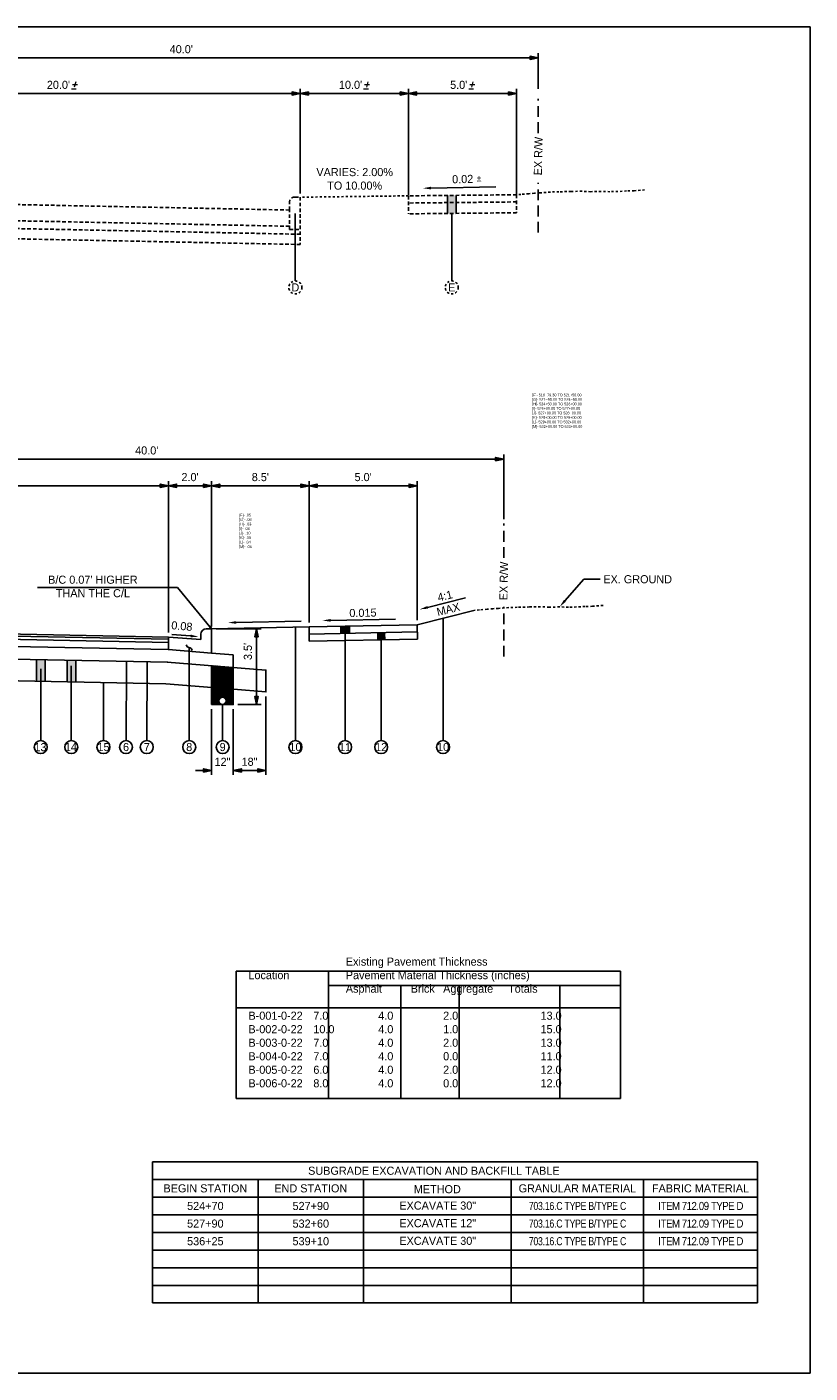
# Model space of a CAD drawing. Header units: feet. Extents: x 19045 to 19136, y 13883 to 14018.
# Tile 4 of 7: x 19100 to 19136, y 13883 to 13945. Entities that reach past the tile are written whole.
import ezdxf
from ezdxf import colors
from ezdxf.entities.mleader import LeaderData, LeaderLine
from ezdxf.math import Vec2, Vec3

# ---------------------------------------------------------------- set-up
doc = ezdxf.new("R2010")
doc.units = ezdxf.units.FT
doc.header["$MEASUREMENT"] = 0
for name, pattern in [('cl5', [25, 1.25, -1.25, 20, -1.25, 1.25]), ('DASHED', [0.75, 0.5, -0.25]), ('DASHED2', [0.375, 0.25, -0.125]), ('OhDOT_USTN2', [0.11, 0.069, -0.041]), ('OhDOT_USTN3', [0.22, 0.165, -0.055])]:
    doc.linetypes.add(name, pattern=pattern)
for name, color, linetype in [('PF_X_Ground_Line', 3, 'OhDOT_USTN2'), ('PV_P_EOP', 7, 'Continuous'), ('PV_P_Text', 10, 'Continuous'), ('PV_X_EOP', 7, 'OhDOT_USTN3'), ('RW_X_CL_5', 6, 'cl5'), ('RW_X_Right_of_Way', 7, 'ROWEX-COEC')]:
    doc.layers.add(name, color=color, linetype=linetype)
doc.styles.add('Slanted-Normal', font='font31.shx', dxfattribs={"height": 0.125})
doc.styles.get("Standard").update_dxf_attribs({"font": 'font31.shx'})
doc.styles.add('Straight-Normal', font='font30.shx', dxfattribs={"height": 0.14})
doc.linetypes.add('ROWEX-COEC', pattern='A,0.75,-0.05,["Ex R/W",Straight-Normal,S=1,R=0,X=0,Y=-0.06],-0.7,0.75,-0.3,0.75,-0.3,0.75,-0.3,0.75,-0.3', length=5.7)
doc.dimstyles.new('Dec-1  Slanted', dxfattribs={"dimtxt": 0.125, "dimasz": 0.125, "dimexe": 0.07, "dimexo": 0.07, "dimgap": 0.07, "dimtad": 1, "dimdec": 1, "dimzin": 3, "dimdsep": 46, "dimtxsty": 'Slanted-Normal', "dimblk": 'Dim1', "dimcen": 0, "dimclrd": 95, "dimclre": 95, "dimclrt": 7, "dimadec": 1, "dimazin": 3, "dimtfac": 1, "dimtdec": 1, "dimtix": 1, "dimtofl": 0, "dimtmove": 1, "dimatfit": 3, "dimldrblk": 'Dim1', "dimfxl": 1, "dimtolj": 1, "dimtzin": 0, "dimlwd": -1, "dimlwe": -1, "dimarcsym": 0})

# ---------------------------------------------------------------- blocks, each defined once
blk = doc.blocks.new('Dim1')
h = blk.add_hatch(color=4)
h.dxf.hatch_style = 1
h.paths.add_polyline_path([(0, 0), (-1, -0.2), (-1, 0.2)])
at = {"color": 4}
blk.add_lwpolyline([(0, 0), (-1, -0.2), (-1, 0.2), (0, 0)], dxfattribs=at)
blk = doc.blocks.new('*D883')
at = {"layer": 'Defpoints', "color": 0, "transparency": 16777216}
for p in [(19090.692, 13942.083), (19112.692, 13942.083), (19112.692, 13937.295)]:
    blk.add_point(p, dxfattribs=at)
at = {"layer": 'PV_P_Text', "color": 95, "linetype": 'Continuous', "transparency": 16777216}
for p, q in [((19112.692, 13937.505), (19112.692, 13942.293)), ((19091.067, 13942.083), (19112.317, 13942.083))]:
    blk.add_line(p, q, dxfattribs=at)
at = {"layer": 'PV_P_Text', "color": 95, "transparency": 16777216, "xscale": 0.375, "yscale": 0.375, "zscale": 0.375, "rotation": 180}
blk.add_blockref('Dim1', (19090.692, 13942.083), dxfattribs=at)
at = {"layer": 'PV_P_Text', "color": 95, "transparency": 16777216, "xscale": 0.375, "yscale": 0.375, "zscale": 0.375}
blk.add_blockref('Dim1', (19112.692, 13942.083), dxfattribs=at)
at = {"layer": 'PV_P_Text', "color": 7, "transparency": 16777216, "insert": (19101.692, 13942.48), "char_height": 0.375, "attachment_point": 5, "style": 'Slanted-Normal'}
blk.add_mtext("\\A1;20.0'{\\Fitalic|c0;%%P}", dxfattribs=at)
blk = doc.blocks.new('*D884')
at = {"layer": 'Defpoints', "color": 0, "transparency": 16777216}
for p in [(19123.692, 13943.73), (19090.692, 13942.083), (19123.692, 13942.083)]:
    blk.add_point(p, dxfattribs=at)
at = {"layer": 'PV_P_Text', "color": 95, "linetype": 'Continuous', "transparency": 16777216}
for p, q in [((19090.692, 13942.293), (19090.692, 13943.94)), ((19091.067, 13943.73), (19123.317, 13943.73)), ((19123.692, 13942.293), (19123.692, 13943.94))]:
    blk.add_line(p, q, dxfattribs=at)
at = {"layer": 'PV_P_Text', "color": 95, "transparency": 16777216, "xscale": 0.375, "yscale": 0.375, "zscale": 0.375, "rotation": 180}
blk.add_blockref('Dim1', (19090.692, 13943.73), dxfattribs=at)
at = {"layer": 'PV_P_Text', "color": 95, "transparency": 16777216, "xscale": 0.375, "yscale": 0.375, "zscale": 0.375}
blk.add_blockref('Dim1', (19123.692, 13943.73), dxfattribs=at)
at = {"layer": 'PV_P_Text', "color": 7, "transparency": 16777216, "insert": (19107.192, 13944.128), "char_height": 0.375, "attachment_point": 5, "style": 'Slanted-Normal'}
blk.add_mtext("\\A1;40.0'", dxfattribs=at)
blk = doc.blocks.new('*D890')
at = {"layer": 'Defpoints', "color": 0, "transparency": 16777216}
for p in [(19117.692, 13942.083), (19117.692, 13937.245), (19122.692, 13937.189)]:
    blk.add_point(p, dxfattribs=at)
at = {"layer": 'PV_P_Text', "color": 95, "linetype": 'Continuous', "transparency": 16777216}
for p, q in [((19117.692, 13937.455), (19117.692, 13942.293)), ((19122.692, 13937.399), (19122.692, 13942.293)), ((19122.317, 13942.083), (19118.067, 13942.083))]:
    blk.add_line(p, q, dxfattribs=at)
at = {"layer": 'PV_P_Text', "color": 95, "transparency": 16777216, "xscale": 0.375, "yscale": 0.375, "zscale": 0.375, "rotation": 180}
blk.add_blockref('Dim1', (19117.692, 13942.083), dxfattribs=at)
at = {"layer": 'PV_P_Text', "color": 95, "transparency": 16777216, "xscale": 0.375, "yscale": 0.375, "zscale": 0.375}
blk.add_blockref('Dim1', (19122.692, 13942.083), dxfattribs=at)
at = {"layer": 'PV_P_Text', "color": 7, "transparency": 16777216, "insert": (19120.192, 13942.48), "char_height": 0.375, "width": 1.47619, "attachment_point": 5, "style": 'Slanted-Normal'}
blk.add_mtext("\\A1;5.0'{\\Fitalic|c0;%%P}", dxfattribs=at)
blk = doc.blocks.new('*D891')
at = {"layer": 'Defpoints', "color": 0, "transparency": 16777216}
for p in [(19112.692, 13942.083), (19112.692, 13937.245), (19117.692, 13937.189)]:
    blk.add_point(p, dxfattribs=at)
at = {"layer": 'PV_P_Text', "color": 95, "linetype": 'Continuous', "transparency": 16777216}
for p, q in [((19112.692, 13937.455), (19112.692, 13942.293)), ((19117.692, 13937.399), (19117.692, 13942.293)), ((19117.317, 13942.083), (19113.067, 13942.083))]:
    blk.add_line(p, q, dxfattribs=at)
at = {"layer": 'PV_P_Text', "color": 95, "transparency": 16777216, "xscale": 0.375, "yscale": 0.375, "zscale": 0.375, "rotation": 180}
blk.add_blockref('Dim1', (19112.692, 13942.083), dxfattribs=at)
at = {"layer": 'PV_P_Text', "color": 95, "transparency": 16777216, "xscale": 0.375, "yscale": 0.375, "zscale": 0.375}
blk.add_blockref('Dim1', (19117.692, 13942.083), dxfattribs=at)
at = {"layer": 'PV_P_Text', "color": 7, "transparency": 16777216, "insert": (19115.192, 13942.48), "char_height": 0.375, "width": 1.47619, "attachment_point": 5, "style": 'Slanted-Normal'}
blk.add_mtext("\\A1;10.0'{\\Fitalic|c0;%%P}", dxfattribs=at)
blk = doc.blocks.new('*D893')
at = {"layer": 'Defpoints', "color": 0, "transparency": 16777216}
for p in [(19106.597, 13923.944), (19089.097, 13922.296), (19106.597, 13916.946)]:
    blk.add_point(p, dxfattribs=at)
at = {"layer": 'PV_P_Text', "color": 95, "linetype": 'Continuous', "transparency": 16777216}
for p, q in [((19089.097, 13922.506), (19089.097, 13924.154)), ((19106.597, 13917.156), (19106.597, 13924.154)), ((19089.472, 13923.944), (19106.222, 13923.944))]:
    blk.add_line(p, q, dxfattribs=at)
at = {"layer": 'PV_P_Text', "color": 95, "transparency": 16777216, "xscale": 0.375, "yscale": 0.375, "zscale": 0.375, "rotation": 180}
blk.add_blockref('Dim1', (19089.097, 13923.944), dxfattribs=at)
at = {"layer": 'PV_P_Text', "color": 95, "transparency": 16777216, "xscale": 0.375, "yscale": 0.375, "zscale": 0.375}
blk.add_blockref('Dim1', (19106.597, 13923.944), dxfattribs=at)
at = {"layer": 'PV_P_Text', "color": 7, "transparency": 16777216, "insert": (19097.847, 13924.341), "char_height": 0.375, "attachment_point": 5, "style": 'Slanted-Normal'}
blk.add_mtext("\\A1;18.5'", dxfattribs=at)
blk = doc.blocks.new('*D894')
at = {"layer": 'Defpoints', "color": 0, "transparency": 16777216}
for p in [(19108.597, 13923.944), (19108.597, 13917.326), (19106.597, 13916.946)]:
    blk.add_point(p, dxfattribs=at)
at = {"layer": 'PV_P_Text', "color": 95, "linetype": 'Continuous', "transparency": 16777216}
for p, q in [((19106.597, 13917.156), (19106.597, 13924.154)), ((19108.597, 13917.536), (19108.597, 13924.154)), ((19106.972, 13923.944), (19108.222, 13923.944))]:
    blk.add_line(p, q, dxfattribs=at)
at = {"layer": 'PV_P_Text', "color": 95, "transparency": 16777216, "xscale": 0.375, "yscale": 0.375, "zscale": 0.375, "rotation": 180}
blk.add_blockref('Dim1', (19106.597, 13923.944), dxfattribs=at)
at = {"layer": 'PV_P_Text', "color": 95, "transparency": 16777216, "xscale": 0.375, "yscale": 0.375, "zscale": 0.375}
blk.add_blockref('Dim1', (19108.597, 13923.944), dxfattribs=at)
at = {"layer": 'PV_P_Text', "color": 7, "transparency": 16777216, "insert": (19107.597, 13924.341), "char_height": 0.375, "attachment_point": 5, "style": 'Slanted-Normal'}
blk.add_mtext("\\A1;2.0'", dxfattribs=at)
blk = doc.blocks.new('*D895')
at = {"layer": 'Defpoints', "color": 0, "transparency": 16777216}
for p in [(19113.097, 13923.944), (19113.097, 13917.416), (19108.597, 13917.224)]:
    blk.add_point(p, dxfattribs=at)
at = {"layer": 'PV_P_Text', "color": 95, "linetype": 'Continuous', "transparency": 16777216}
for p, q in [((19108.597, 13917.434), (19108.597, 13924.154)), ((19113.097, 13917.626), (19113.097, 13924.154)), ((19108.972, 13923.944), (19112.722, 13923.944))]:
    blk.add_line(p, q, dxfattribs=at)
at = {"layer": 'PV_P_Text', "color": 95, "transparency": 16777216, "xscale": 0.375, "yscale": 0.375, "zscale": 0.375, "rotation": 180}
blk.add_blockref('Dim1', (19108.597, 13923.944), dxfattribs=at)
at = {"layer": 'PV_P_Text', "color": 95, "transparency": 16777216, "xscale": 0.375, "yscale": 0.375, "zscale": 0.375}
blk.add_blockref('Dim1', (19113.097, 13923.944), dxfattribs=at)
at = {"layer": 'PV_P_Text', "color": 7, "transparency": 16777216, "insert": (19110.847, 13924.341), "char_height": 0.375, "attachment_point": 5, "style": 'Slanted-Normal'}
blk.add_mtext("\\A1;8.5'", dxfattribs=at)
blk = doc.blocks.new('*D896')
at = {"layer": 'Defpoints', "color": 0, "transparency": 16777216}
for p in [(19118.097, 13923.944), (19113.097, 13917.416), (19118.097, 13917.516)]:
    blk.add_point(p, dxfattribs=at)
at = {"layer": 'PV_P_Text', "color": 95, "linetype": 'Continuous', "transparency": 16777216}
for p, q in [((19113.097, 13917.626), (19113.097, 13924.154)), ((19118.097, 13917.726), (19118.097, 13924.154)), ((19113.472, 13923.944), (19117.722, 13923.944))]:
    blk.add_line(p, q, dxfattribs=at)
at = {"layer": 'PV_P_Text', "color": 95, "transparency": 16777216, "xscale": 0.375, "yscale": 0.375, "zscale": 0.375, "rotation": 180}
blk.add_blockref('Dim1', (19113.097, 13923.944), dxfattribs=at)
at = {"layer": 'PV_P_Text', "color": 95, "transparency": 16777216, "xscale": 0.375, "yscale": 0.375, "zscale": 0.375}
blk.add_blockref('Dim1', (19118.097, 13923.944), dxfattribs=at)
at = {"layer": 'PV_P_Text', "color": 7, "transparency": 16777216, "insert": (19115.597, 13924.341), "char_height": 0.375, "attachment_point": 5, "style": 'Slanted-Normal'}
blk.add_mtext("\\A1;5.0'", dxfattribs=at)
blk = doc.blocks.new('*D897')
at = {"layer": 'Defpoints', "color": 0, "transparency": 16777216}
for p in [(19122.097, 13925.176), (19089.097, 13922.194), (19122.097, 13922.194)]:
    blk.add_point(p, dxfattribs=at)
at = {"layer": 'PV_P_Text', "color": 95, "linetype": 'Continuous', "transparency": 16777216}
for p, q in [((19089.097, 13922.404), (19089.097, 13925.386)), ((19122.097, 13922.404), (19122.097, 13925.386)), ((19089.472, 13925.176), (19121.722, 13925.176))]:
    blk.add_line(p, q, dxfattribs=at)
at = {"layer": 'PV_P_Text', "color": 95, "transparency": 16777216, "xscale": 0.375, "yscale": 0.375, "zscale": 0.375, "rotation": 180}
blk.add_blockref('Dim1', (19089.097, 13925.176), dxfattribs=at)
at = {"layer": 'PV_P_Text', "color": 95, "transparency": 16777216, "xscale": 0.375, "yscale": 0.375, "zscale": 0.375}
blk.add_blockref('Dim1', (19122.097, 13925.176), dxfattribs=at)
at = {"layer": 'PV_P_Text', "color": 7, "transparency": 16777216, "insert": (19105.597, 13925.574), "char_height": 0.375, "attachment_point": 5, "style": 'Slanted-Normal'}
blk.add_mtext("\\A1;40.0'", dxfattribs=at)
blk = doc.blocks.new('_Integral')
at = {"color": 0, "linetype": 'ByBlock', "lineweight": -2}
for centre, start, end in [((0.44, -0.09), 102, 168), ((-0.44, 0.09), 282, 348)]:
    blk.add_arc(centre, 0.454, start, end, dxfattribs=at)
blk = doc.blocks.new('*D917')
at = {"layer": 'Defpoints', "color": 0, "transparency": 16777216}
for p in [(19111.107, 13914.412), (19109.597, 13913.826), (19109.597, 13910.779)]:
    blk.add_point(p, dxfattribs=at)
at = {"layer": 'PV_P_Text', "color": 95, "linetype": 'Continuous', "transparency": 16777216}
for p, q in [((19111.107, 13914.202), (19111.107, 13910.569)), ((19109.597, 13913.616), (19109.597, 13910.569)), ((19110.732, 13910.779), (19109.972, 13910.779))]:
    blk.add_line(p, q, dxfattribs=at)
at = {"layer": 'PV_P_Text', "color": 95, "transparency": 16777216, "xscale": 0.375, "yscale": 0.375, "zscale": 0.375, "rotation": 180}
blk.add_blockref('Dim1', (19109.597, 13910.779), dxfattribs=at)
at = {"layer": 'PV_P_Text', "color": 95, "transparency": 16777216, "xscale": 0.375, "yscale": 0.375, "zscale": 0.375}
blk.add_blockref('Dim1', (19111.107, 13910.779), dxfattribs=at)
at = {"layer": 'PV_P_Text', "color": 7, "transparency": 16777216, "insert": (19110.347, 13911.177), "char_height": 0.375, "attachment_point": 5, "style": 'Slanted-Normal'}
blk.add_mtext('\\A1;18"', dxfattribs=at)
blk = doc.blocks.new('*D918')
at = {"layer": 'Defpoints', "color": 0, "transparency": 16777216}
for p in [(19108.597, 13917.326), (19110.668, 13917.326), (19109.597, 13913.826)]:
    blk.add_point(p, dxfattribs=at)
at = {"layer": 'PV_P_Text', "color": 95, "linetype": 'Continuous', "transparency": 16777216}
for p, q in [((19108.807, 13917.326), (19110.878, 13917.326)), ((19110.668, 13914.201), (19110.668, 13916.951)), ((19109.807, 13913.826), (19110.878, 13913.826))]:
    blk.add_line(p, q, dxfattribs=at)
at = {"layer": 'PV_P_Text', "color": 95, "transparency": 16777216, "xscale": 0.375, "yscale": 0.375, "zscale": 0.375}
for p, rotation in [((19110.668, 13917.326), 90), ((19110.668, 13913.826), 270)]:
    blk.add_blockref('Dim1', p, dxfattribs=dict(at, rotation=rotation))
at = {"layer": 'PV_P_Text', "color": 7, "transparency": 16777216, "insert": (19110.271, 13916.279), "char_height": 0.375, "attachment_point": 5, "rotation": 90, "style": 'Slanted-Normal'}
blk.add_mtext("\\A1;3.5'", dxfattribs=at)
blk = doc.blocks.new('*D919')
at = {"layer": 'Defpoints', "color": 0, "transparency": 16777216}
for p in [(19108.597, 13913.826), (19109.597, 13913.826), (19109.597, 13910.779)]:
    blk.add_point(p, dxfattribs=at)
at = {"layer": 'PV_P_Text', "color": 95, "linetype": 'Continuous', "transparency": 16777216}
for p, q in [((19108.597, 13913.616), (19108.597, 13910.569)), ((19109.597, 13913.616), (19109.597, 13910.569)), ((19108.222, 13910.779), (19107.847, 13910.779)), ((19109.972, 13910.779), (19110.347, 13910.779))]:
    blk.add_line(p, q, dxfattribs=at)
at = {"layer": 'PV_P_Text', "color": 95, "transparency": 16777216, "xscale": 0.375, "yscale": 0.375, "zscale": 0.375}
blk.add_blockref('Dim1', (19108.597, 13910.779), dxfattribs=at)
at = {"layer": 'PV_P_Text', "color": 95, "transparency": 16777216, "xscale": 0.375, "yscale": 0.375, "zscale": 0.375, "rotation": 180}
blk.add_blockref('Dim1', (19109.597, 13910.779), dxfattribs=at)
at = {"layer": 'PV_P_Text', "color": 7, "transparency": 16777216, "insert": (19109.097, 13911.177), "char_height": 0.375, "attachment_point": 5, "style": 'Slanted-Normal'}
blk.add_mtext('\\A1;12"', dxfattribs=at)

msp = doc.modelspace()

# ---------------------------------------------------------------- hatches: boundary and pattern name
at = {"layer": 'PV_P_Text'}
h = msp.add_hatch(color=256, dxfattribs=at)
h.dxf.hatch_style = 1
h.paths.add_polyline_path([(19119.892, 13937.372), (19119.492, 13937.368), (19119.492, 13936.535), (19119.892, 13936.539)])
h = msp.add_hatch(color=256, dxfattribs=at)
h.dxf.hatch_style = 1
h.paths.add_polyline_path([(19114.564, 13917.446), (19114.964, 13917.454), (19114.964, 13917.121), (19114.564, 13917.113)])
h = msp.add_hatch(color=256, dxfattribs=at)
h.dxf.hatch_style = 1
h.paths.add_polyline_path([(19116.231, 13917.146), (19116.631, 13917.154), (19116.632, 13916.824), (19116.232, 13916.816)])
h = msp.add_hatch(color=256, dxfattribs=at)
h.dxf.hatch_style = 1
h.paths.add_polyline_path([(19100.907, 13915.893), (19100.507, 13915.901), (19100.507, 13914.901), (19100.907, 13914.893)])
h = msp.add_hatch(color=256, dxfattribs=at)
h.dxf.hatch_style = 1
h.paths.add_polyline_path([(19102.32, 13915.865), (19101.92, 13915.873), (19101.92, 13914.873), (19102.32, 13914.865)])
at = {"layer": 'RW_X_Right_of_Way'}
h = msp.add_hatch(dxfattribs=at)
h.set_pattern_fill('RIPRAP', color=256, scale=0.25)
h.set_pattern_definition([(0, (256.07878, 25.76928), (0.25, 0.25), [0.075, -0.0875, 0.0125, -0.075]), (0, (256.17878, 25.81928), (0.25, 0.25), [0.0125, -0.0625, 0.05, -0.125]), (0, (256.21628, 25.83178), (0.25, 0.25), [0.0125, -0.2375]), (0, (256.10378, 25.84428), (0.25, 0.25), [0.05, -0.2]), (0, (256.07878, 25.86928), (0.25, 0.25), [0.025, -0.225]), (0, (256.25378, 25.89428), (0.25, 0.25), [0.025, -0.0125, 0.0125, -0.2]), (0, (256.15378, 25.90678), (0.25, 0.25), [0.0375, -0.2125]), (0, (256.09128, 25.93178), (0.25, 0.25), [0.025, -0.225]), (0, (256.19128, 25.95678), (0.25, 0.25), [0.0125, -0.075, 0.0375, -0.125]), (0, (256.14128, 25.96928), (0.25, 0.25), [0.025, -0.225]), (0, (256.22878, 25.98178), (0.25, 0.25), [0.025, -0.225]), (0, (256.17878, 25.99428), (0.25, 0.25), [0.025, -0.225]), (0, (256.27878, 26.00678), (0.25, 0.25), [0.025, -0.225]), (90, (256.06628, 25.76928), (-0.25, 0.25), [0.05, -0.0125, 0.025, -0.1, 0.05, -0.0125]), (90, (256.07878, 25.93178), (-0.25, 0.25), [0.0125, -0.2375]), (90, (256.11628, 25.85678), (-0.25, 0.25), [0.025, -0.05, 0.0125, -0.1625]), (90, (256.12878, 25.89428), (-0.25, 0.25), [0.025, -0.05, 0.0375, -0.1375]), (90, (256.16628, 25.83178), (-0.25, 0.25), [0.0125, -0.125, 0.025, -0.0125, 0.025, -0.05]), (90, (256.17878, 25.80678), (-0.25, 0.25), [0.0125, -0.2375]), (90, (256.20378, 25.88178), (-0.25, 0.25), [0.0125, -0.0125, 0.0375, -0.1875]), (90, (256.21628, 25.84428), (-0.25, 0.25), [0.025, -0.1, 0.0125, -0.0125, 0.0125, -0.0875]), (90, (256.24128, 25.78178), (-0.25, 0.25), [0.0375, -0.2125]), (90, (256.26628, 25.96928), (-0.25, 0.25), [0.0125, -0.0125, 0.0125, -0.2125]), (90, (256.27878, 25.90678), (-0.25, 0.25), [0.0375, -0.2125]), (90, (256.31003, 25.88803), (-0.25, 0.25), [0.0125, -0.2375]), (45, (256.15378, 25.76928), (0, 0.25), [0.0176775, -0.3358758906]), (45, (256.12878, 26.00678), (0, 0.25), [0.0176775, -0.0530325, 0.0530325, -0.2298108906]), (45, (256.15378, 25.96928), (0, 0.25), [0.035355, -0.08838835, 0.0176775, -0.2121325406]), (45, (256.20378, 25.95678), (0, 0.25), [0.035355, -0.12374375, 0.0176775, -0.1767771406]), (45, (256.10378, 25.84428), (0, 0.25), [0.0176775, -0.3358758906]), (45, (256.16628, 25.84428), (0, 0.25), [0.053033, -0.3005203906]), (45, (256.21628, 25.86928), (0, 0.25), [0.0176775, -0.106066, 0.0176775, -0.2121323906]), (45, (256.25378, 25.89428), (0, 0.25), [0.035355, -0.3181983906]), (45, (256.30378, 25.89428), (0, 0.25), [0.035355, -0.3181983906]), (45, (256.30378, 25.81928), (0, 0.25), [0.0176775, -0.3358758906]), (45, (256.27878, 25.94428), (0, 0.25), [0.0176775, -0.3358758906]), (45, (256.25378, 25.98178), (0, 0.25), [0.0176775, -0.3358758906]), (45, (256.30378, 26.00678), (0, 0.25), [0.0176775, -0.3358758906]), (45, (256.06628, 26.00678), (0, 0.25), [0.0176775, -0.3358758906]), (45, (256.19128, 25.90678), (0, 0.25), [0.0176775, -0.3358758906]), (45, (256.21628, 26.00678), (0, 0.25), [0.0176775, -0.12374375, 0.0176775, -0.1944546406]), (45, (256.10378, 25.86928), (0, 0.25), [0.035355, -0.3181983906]), (45, (256.10378, 25.93178), (0, 0.25), [0.0530325, -0.3005208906]), (135, (256.07878, 25.86928), (-0.25, 3e-17), [0.0265175, -0.3270358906]), (135, (256.21628, 25.85678), (-0.25, 3e-17), [0.0176775, -0.3358758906]), (135, (256.29128, 25.89428), (-0.25, 3e-17), [0.0176775, -0.3358758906]), (135, (256.20378, 25.94428), (-0.25, 3e-17), [0.0176775, -0.3358758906]), (135, (256.21628, 25.98178), (-0.25, 3e-17), [0.0176775, -0.3358758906]), (135, (256.17878, 25.99428), (-0.25, 3e-17), [0.0176775, -0.3358758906]), (135, (256.22878, 25.98178), (-0.25, 3e-17), [0.0176775, -0.3358758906]), (135, (256.07878, 25.83178), (-0.25, 3e-17), [0.0176775, -0.3358758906]), (135, (256.12878, 25.91928), (-0.25, 3e-17), [0.0176775, -0.3358758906]), (135, (256.12878, 25.84428), (-0.25, 3e-17), [0.035355, -0.3181983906]), (135, (256.17878, 25.81928), (-0.25, 3e-17), [0.035355, -0.3181983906]), (135, (256.27878, 25.95678), (-0.25, 3e-17), [0.035355, -0.3181983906]), (135, (256.20378, 25.89428), (-0.25, 3e-17), [0.0176775, -0.3358758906]), (135, (256.24128, 25.81928), (-0.25, 3e-17), [0.035355, -0.212132, 0.0176775, -0.0883888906]), (135, (256.09128, 25.93178), (-0.25, 3e-17), [0.035355, -0.070710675, 0.035355, -0.2121327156]), (135, (256.06628, 25.79428), (-0.25, 3e-17), [0.03535, -0.0884, 0.03535, -0.0884, 0.017675, -0.0883783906]), (26.5650512, (256.15378, 25.84428), (0.25, 1e-11), [0.0559, -0.02795, 0.02795, -0.4472169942]), (26.5650512, (256.19128, 25.99428), (0.25, 1e-11), [0.0559, -0.5031169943]), (26.5650512, (256.19128, 25.81928), (0.25, 1e-11), [0.02795, -0.5310669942]), (26.5650512, (256.07878, 25.83178), (0.25, 1e-11), [0.02795, -0.5310669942]), (26.5650512, (256.12878, 25.89428), (0.25, 1e-11), [0.02795, -0.5310669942]), (26.5650512, (256.07878, 25.91928), (0.25, 1e-11), [0.02795, -0.5310669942]), (63.4349488, (256.11628, 25.94428), (1e-11, 0.25), [0.02795, -0.5310669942]), (63.4349488, (256.20378, 25.94428), (1e-11, 0.25), [0.02795, -0.5310669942]), (63.4349488, (256.22878, 25.76928), (1e-11, 0.25), [0.02795, -0.5310669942]), (63.4349488, (256.06628, 25.90678), (1e-11, 0.25), [0.02795, -0.5310669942]), (63.4349488, (256.16628, 25.78178), (1e-11, 0.25), [0.02795, -0.19565, 0.02795, -0.3074669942]), (116.5650512, (256.12878, 25.99428), (-1e-11, 0.25), [0.02795, -0.5310669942]), (116.5650512, (256.27878, 25.94428), (-1e-11, 0.25), [0.02795, -0.5310669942]), (116.5650512, (256.16628, 25.99428), (-1e-11, 0.25), [0.02795, -0.5310669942]), (116.5650512, (256.06628, 25.85678), (-1e-11, 0.25), [0.02795, -0.5310669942]), (153.4349488, (256.25378, 25.81928), (-0.25, 1e-11), [0.02795, -0.5310669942]), (153.4349488, (256.30378, 25.88178), (-0.25, 1e-11), [0.02795, -0.5310669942]), (153.4349488, (256.15378, 25.90678), (-0.25, 1e-11), [0.02795, -0.5310669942]), (153.4349488, (256.19128, 25.95678), (-0.25, 1e-11), [0.02795, -0.5310669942]), (153.4349488, (256.27878, 26.00678), (-0.25, 1e-11), [0.02795, -0.5310669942]), (153.4349488, (256.10378, 25.76928), (-0.25, 1e-11), [0.041925, -0.5170919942])])
edge = h.paths.add_edge_path()
edge.add_line((19109.597, 13915.536), (19108.597, 13915.616))
edge.add_line((19108.597, 13915.616), (19108.597, 13913.826))
edge.add_line((19108.597, 13913.826), (19109.094, 13913.826))
edge.add_arc((19109.094, 13913.993), 0.167, 180, 270, ccw=False)
edge.add_arc((19109.094, 13913.993), 0.167, 0, 180, ccw=False)
edge.add_arc((19109.094, 13913.993), 0.167, 273.85149, 360, ccw=False)
edge.add_line((19109.105, 13913.827), (19109.105, 13913.826))
edge.add_line((19109.105, 13913.826), (19109.597, 13913.826))
edge.add_line((19109.597, 13913.826), (19109.597, 13915.536))

# ---------------------------------------------------------------- linework, layer by layer
msp.add_arc((19108.347, 13917.076), 0.25, 90, 180)
at = {"layer": 'PF_X_Ground_Line'}
for points in [[(19117.692, 13937.35), (19112.692, 13937.285)], [(19128.609, 13937.625), (19128.125, 13937.584), (19127.775, 13937.573), (19127.377, 13937.552), (19127.006, 13937.541), (19126.597, 13937.557), (19126.119, 13937.541), (19125.71, 13937.562), (19125.206, 13937.552), (19124.644, 13937.536), (19124.251, 13937.525), (19123.768, 13937.488), (19123.517, 13937.473), (19123.254, 13937.446), (19122.893, 13937.414), (19122.692, 13937.4)], [(19126.688, 13918.409), (19126.205, 13918.368), (19125.854, 13918.358), (19125.457, 13918.337), (19125.085, 13918.326), (19124.677, 13918.342), (19124.198, 13918.326), (19123.789, 13918.347), (19123.285, 13918.337), (19122.723, 13918.321), (19122.33, 13918.31), (19121.847, 13918.273), (19121.597, 13918.257), (19121.333, 13918.231), (19120.972, 13918.199), (19120.771, 13918.185)]]:
    msp.add_lwpolyline(points, dxfattribs=at)
at = {"layer": 'PV_P_EOP', "linetype": 'DASHED'}
for points in [[(19123.692, 13940.252), (19123.692, 13941.842)], [(19123.692, 13935.648), (19123.692, 13937.958)], [(19122.097, 13920.604), (19122.097, 13922.194)], [(19122.097, 13916.04), (19122.097, 13918.349)]]:
    msp.add_lwpolyline(points, dxfattribs=at)
at = {"layer": 'PV_P_Text', "linetype": 'ByBlock', "lineweight": -2}
for p, q in [((19118.734, 13937.708), (19121.734, 13937.768)), ((19109.73, 13917.62), (19112.73, 13917.68)), ((19114.096, 13917.718), (19117.097, 13917.778)), ((19107.624, 13916.996), (19106.753, 13917.071))]:
    msp.add_line(p, q, dxfattribs=at)
at = {"layer": 'PV_P_Text'}
for p, q in [((19113.097, 13917.416), (19108.597, 13917.326)), ((19109.597, 13916.126), (19108.597, 13916.206)), ((19108.597, 13915.616), (19108.597, 13913.826)), ((19108.597, 13913.826), (19109.597, 13913.826))]:
    msp.add_line(p, q, dxfattribs=at)
for points in [[(19119.492, 13937.368), (19119.492, 13936.535)], [(19119.892, 13937.372), (19119.892, 13936.539)], [(19112.464, 13936.537), (19112.464, 13933.414)], [(19119.692, 13936.537), (19119.692, 13933.414)], [(19120.771, 13918.185), (19118.097, 13917.516)], [(19089.097, 13917.296), (19106.597, 13916.946)], [(19108.347, 13917.326), (19108.597, 13917.326)], [(19108.597, 13917.326), (19108.597, 13916.206)], [(19112.47, 13917.404), (19112.47, 13912.171)], [(19118.097, 13917.516), (19113.097, 13917.416)], [(19113.097, 13917.416), (19113.103, 13916.753)], [(19114.564, 13917.446), (19114.564, 13917.113)], [(19114.764, 13917.45), (19114.764, 13912.171)], [(19114.964, 13917.454), (19114.964, 13917.121)], [(19118.097, 13917.516), (19118.103, 13916.853)], [(19119.292, 13917.815), (19119.292, 13912.171)], [(19089.09, 13916.716), (19106.59, 13916.366)], [(19089.097, 13917.192), (19106.597, 13916.842)], [(19089.097, 13917.046), (19106.597, 13916.696)], [(19106.597, 13916.946), (19106.597, 13916.366)], [(19108.097, 13916.826), (19106.597, 13916.946)], [(19108.097, 13917.076), (19108.097, 13916.826)], [(19118.097, 13917.183), (19113.097, 13917.083)], [(19118.103, 13916.853), (19113.103, 13916.753)], [(19116.431, 13917.15), (19116.431, 13912.171)], [(19089.073, 13916.13), (19106.573, 13915.78)], [(19108.597, 13916.206), (19106.597, 13916.366)], [(19108.597, 13913.826), (19109.597, 13913.826), (19109.597, 13916.126)], [(19100.507, 13915.901), (19100.507, 13914.901)], [(19100.697, 13915.481), (19100.697, 13912.171)], [(19100.907, 13915.893), (19100.907, 13914.893)], [(19101.92, 13915.873), (19101.92, 13914.873)], [(19102.11, 13915.616), (19102.11, 13912.171)], [(19102.32, 13915.865), (19102.32, 13914.865)], [(19104.658, 13915.818), (19104.638, 13912.171)], [(19105.62, 13915.799), (19105.6, 13912.171)], [(19109.607, 13914.532), (19111.107, 13914.412), (19111.107, 13915.415), (19106.536, 13915.781)], [(19089.073, 13915.13), (19106.486, 13914.782), (19108.607, 13914.612)], [(19103.597, 13914.839), (19103.597, 13912.171)], [(19109.105, 13913.826), (19109.105, 13912.158)], [(19105.869, 13892.672), (19133.82, 13892.672)], [(19105.869, 13892.672), (19105.869, 13891.857)], [(19133.82, 13892.672), (19133.82, 13891.857)], [(19105.869, 13891.857), (19133.82, 13891.857)], [(19105.869, 13891.857), (19105.869, 13891.042)], [(19110.742, 13891.857), (19110.742, 13891.042)], [(19115.614, 13891.857), (19115.614, 13891.042)], [(19122.442, 13891.857), (19122.442, 13891.042)], [(19128.56, 13891.857), (19128.56, 13891.042)], [(19133.82, 13891.857), (19133.82, 13891.042)], [(19105.869, 13891.042), (19133.82, 13891.042)], [(19105.869, 13891.042), (19105.869, 13890.227)], [(19110.742, 13891.042), (19110.742, 13886.967)], [(19115.614, 13891.042), (19115.614, 13886.967)], [(19122.442, 13891.042), (19122.442, 13886.967)], [(19128.56, 13891.042), (19128.56, 13886.967)], [(19133.82, 13891.042), (19133.82, 13890.227)], [(19105.869, 13890.227), (19133.82, 13890.227)], [(19105.869, 13890.227), (19105.869, 13889.412)], [(19133.82, 13890.227), (19133.82, 13889.412)], [(19105.869, 13889.412), (19133.82, 13889.412)], [(19105.869, 13889.412), (19105.869, 13888.597)], [(19133.82, 13889.412), (19133.82, 13888.597)], [(19105.869, 13888.597), (19133.82, 13888.597)], [(19105.869, 13888.597), (19105.869, 13887.782)], [(19133.82, 13888.597), (19133.82, 13887.782)], [(19105.869, 13887.782), (19133.82, 13887.782)], [(19105.869, 13887.782), (19105.869, 13886.967)], [(19133.82, 13887.782), (19133.82, 13886.967)], [(19105.869, 13886.967), (19133.82, 13886.967)], [(19105.869, 13886.967), (19105.869, 13886.152)], [(19110.742, 13886.967), (19110.742, 13886.152)], [(19115.614, 13886.967), (19115.614, 13886.152)], [(19122.442, 13886.967), (19122.442, 13886.152)], [(19128.56, 13886.967), (19128.56, 13886.152)], [(19133.82, 13886.967), (19133.82, 13886.152)], [(19105.869, 13886.152), (19133.82, 13886.152)]]:
    msp.add_lwpolyline(points, dxfattribs=at)
at = {"layer": 'PV_P_Text', "linetype": 'ByBlock', "lineweight": -2}
msp.add_lwpolyline([(19118.58, 13918.319), (19120.326, 13918.755)], dxfattribs=at)
at = {"layer": 'PV_P_Text', "linetype": 'DASHED2', "ltscale": 0.333}
for centre in [(19112.464, 13933.114), (19119.692, 13933.114)]:
    msp.add_circle(centre, 0.3, dxfattribs=at)
at = {"layer": 'PV_P_Text'}
for points in [[(19118.733, 13937.771), (19118.359, 13937.701), (19118.735, 13937.646)], [(19118.564, 13918.38), (19118.216, 13918.228), (19118.595, 13918.258)], [(19109.729, 13917.683), (19109.355, 13917.613), (19109.731, 13917.558)], [(19114.095, 13917.781), (19113.721, 13917.711), (19114.098, 13917.656)], [(19107.63, 13917.058), (19107.998, 13916.963), (19107.619, 13916.933)]]:
    msp.add_solid(points, dxfattribs=at)
at = {"layer": 'PV_X_EOP'}
msp.add_lwpolyline([(19112.192, 13935.795), (19112.192, 13936.693), (19112.192, 13937.045, -0.414214), (19112.442, 13937.295), (19112.692, 13937.295)], format="xyb", dxfattribs=at)
for points in [[(19112.692, 13937.295), (19112.692, 13935.099)], [(19112.692, 13937.295), (19112.692, 13935.962)], [(19122.692, 13937.4), (19117.692, 13937.35)], [(19117.692, 13937.35), (19117.692, 13936.517)], [(19122.692, 13937.4), (19122.692, 13936.567)], [(19112.192, 13936.693), (19090.692, 13937.123)], [(19122.692, 13937.067), (19117.692, 13937.017)], [(19122.692, 13936.567), (19117.692, 13936.517)], [(19112.192, 13935.943), (19090.692, 13936.373)], [(19112.692, 13935.573), (19090.692, 13936.013)], [(19112.692, 13935.099), (19090.692, 13935.539)], [(19112.192, 13935.795), (19112.692, 13935.795)]]:
    msp.add_lwpolyline(points, dxfattribs=at)
at = {"layer": 'RW_X_CL_5', "linetype": 'ByBlock'}
msp.add_lwpolyline([(19045.13, 13945.16), (19045.13, 13882.91), (19136.254, 13882.91), (19136.254, 13945.16)], close=True, dxfattribs=at)
at = {"layer": 'RW_X_Right_of_Way', "linetype": 'Continuous'}
for p, q in [((19109.727, 13895.611), (19109.727, 13901.489)), ((19109.727, 13901.489), (19127.497, 13901.489)), ((19113.997, 13895.611), (19113.997, 13901.489)), ((19127.497, 13901.489), (19127.497, 13895.611)), ((19113.997, 13900.835), (19127.497, 13900.835)), ((19117.342, 13895.611), (19117.342, 13900.835)), ((19120.029, 13895.611), (19120.029, 13900.835)), ((19124.688, 13895.611), (19124.688, 13900.835)), ((19109.727, 13899.807), (19127.497, 13899.807))]:
    msp.add_line(p, q, dxfattribs=at)
msp.add_lwpolyline([(19127.497, 13895.611), (19109.727, 13895.611)], dxfattribs=at)
at = {"layer": 'RW_X_Right_of_Way'}
for centre, radius in [((19109.094, 13913.993), 0.167), ((19100.697, 13911.858), 0.3), ((19102.11, 13911.858), 0.3), ((19103.597, 13911.858), 0.3), ((19104.638, 13911.858), 0.3), ((19105.6, 13911.858), 0.3), ((19107.559, 13911.858), 0.3), ((19109.105, 13911.858), 0.3), ((19112.47, 13911.858), 0.3), ((19114.764, 13911.858), 0.3), ((19116.431, 13911.858), 0.3), ((19119.292, 13911.858), 0.3)]:
    msp.add_circle(centre, radius, dxfattribs=at)

# ---------------------------------------------------------------- texts
at = {"layer": 'PV_P_Text', "style": 'Slanted-Normal'}
for s, rotation, p in [('0.015', 1.14576, (19114.965, 13917.868)), ('0.08', 355.06513, (19106.719, 13917.31))]:
    msp.add_text(s, height=0.375, rotation=rotation, dxfattribs=at).set_placement(p)
at = {"layer": 'PV_P_Text', "char_height": 0.375, "attachment_point": 5, "style": 'Slanted-Normal'}
for s, insert, width, rotation in [('EX R/W', (19123.692, 13939.188), 2.18377, 88.85424), ('0.02 {\\fISOCPEUR|b0|i0|c0|p34;%%P}', (19120.396, 13938.126), 29.24884, 1.28192), ('EX R/W', (19122.097, 13919.54), 2.18377, 88.85424), ('4:1', (19119.378, 13918.848), 2.18377, 14.03624), ('MAX', (19119.533, 13918.228), 2.18377, 14.03624)]:
    msp.add_mtext(s, dxfattribs=dict(at, insert=insert, width=width, rotation=rotation))
at = {"layer": 'PV_P_Text', "char_height": 0.375, "style": 'Slanted-Normal'}
for s, insert, width, attachment_point in [('VARIES: 2.00% \\PTO 10.00%', (19115.207, 13938.132), 29.24884, 5), ("B/C 0.07' HIGHER\\PTHAN THE C/L", (19103.108, 13919.283), 29.24884, 5), ('^I^I^IExisting Pavement Thickness\\PLocation ^I^IPavement Material Thickness (inches)\\P^I^I^IAsphalt ^IBrick ^IAggregate ^ITotals\\P\\PB-001-0-22 ^I7.0 ^I^I4.0 ^I^I2.0 ^I^I^I13.0\\PB-002-0-22 ^I10.0 ^I^I4.0 ^I^I1.0 ^I^I^I15.0\\PB-003-0-22 ^I7.0 ^I^I4.0 ^I^I2.0 ^I^I^I13.0\\PB-004-0-22 ^I7.0 ^I^I4.0 ^I^I0.0 ^I^I^I11.0\\PB-005-0-22 ^I6.0 ^I^I4.0 ^I^I2.0 ^I^I^I12.0\\PB-006-0-22 ^I8.0 ^I^I4.0 ^I^I0.0 ^I^I^I12.0', (19110.296, 13902.125), 25.46976, 1)]:
    msp.add_mtext(s, dxfattribs=dict(at, insert=insert, width=width, attachment_point=attachment_point))
at = {"layer": 'PV_P_Text', "char_height": 0.375, "attachment_point": 5, "style": 'Slanted-Normal'}
for s, width, gutter_width, insert in [('D', 2.46234, 0.625, (19112.464, 13933.114)), ('E', 2.46234, 0.625, (19119.692, 13933.114)), ('SUBGRADE EXCAVATION AND BACKFILL TABLE', 38.50608, 12.738, (19118.866, 13892.265)), ('BEGIN STATION', 38.50608, 12.738, (19108.305, 13891.45)), ('END STATION', 38.50608, 12.738, (19113.178, 13891.45)), ('METHOD', 38.50608, 12.738, (19119.027, 13891.411)), ('GRANULAR MATERIAL', 38.50608, 12.738, (19125.501, 13891.45)), ('FABRIC MATERIAL', 38.50608, 12.738, (19131.19, 13891.45)), ('524+70', 38.50608, 12.738, (19108.305, 13890.635)), ('527+90', 38.50608, 12.738, (19113.178, 13890.635)), ('EXCAVATE 30"', 38.50608, 12.738, (19119.046, 13890.654)), ('{\\W0.8;\\T0.95;703.16.C TYPE B/TYPE C}', 38.50608, 12.738, (19125.501, 13890.635)), ('{\\W0.9;\\T0.9;ITEM 712.09 TYPE D}', 38.50608, 12.738, (19131.19, 13890.635)), ('527+90', 38.50608, 12.738, (19108.305, 13889.82)), ('532+60', 38.50608, 12.738, (19113.178, 13889.82)), ('EXCAVATE 12"', 38.50608, 12.738, (19119.046, 13889.839)), ('{\\W0.8;\\T0.95;703.16.C TYPE B/TYPE C}', 38.50608, 12.738, (19125.501, 13889.82)), ('{\\W0.9;\\T0.9;ITEM 712.09 TYPE D}', 38.50608, 12.738, (19131.19, 13889.82)), ('EXCAVATE 30"', 38.50608, 12.738, (19119.046, 13889.024)), ('{\\W0.8;\\T0.95;703.16.C TYPE B/TYPE C}', 38.50608, 12.738, (19125.501, 13889.005)), ('536+25', 38.50608, 12.738, (19108.305, 13889.005)), ('539+10', 38.50608, 12.738, (19113.178, 13889.005)), ('{\\W0.9;\\T0.9;ITEM 712.09 TYPE D}', 38.50608, 12.738, (19131.19, 13889.005))]:
    msp.add_mtext_dynamic_manual_height_columns(s, width=width, gutter_width=gutter_width, heights=[0], dxfattribs=dict(at, insert=insert))
at = {"layer": 'RW_X_Right_of_Way', "char_height": 0.125, "width": 4.08631, "attachment_point": 1, "style": 'Slanted-Normal'}
for s, insert in [('\\pxi1;[F]- 518+79.30 TO 521+50.00\\P[G]- 521+50.00 TO 524+50.00\\P[H]- 524+50.00 TO 526+00.00\\P[I]- 526+00.00 TO 527+00.00\\P[J]- 527+00.00 TO 528+00.00\\P[K]- 528+00.00 TO 529+00.00\\P[L]- 529+00.00 TO 532+00.00\\P[M]- 532+00.00 TO 533+00.00', (19123.281, 13928.204)), ('\\pxi1;[F]- .05\\P[G]- .08\\P[H]- .03\\P[I]- .08\\P[J]- .10\\P[K]- .08\\P[L]- .04\\P[M]- .06', (19109.741, 13922.65))]:
    msp.add_mtext(s, dxfattribs=dict(at, insert=insert))
at = {"layer": 'RW_X_Right_of_Way', "char_height": 0.375, "attachment_point": 5, "style": 'Slanted-Normal'}
for s, insert in [('13', (19100.685, 13911.852)), ('14', (19102.089, 13911.862)), ('15', (19103.597, 13911.858)), ('6', (19104.638, 13911.858)), ('7', (19105.6, 13911.858)), ('8', (19107.559, 13911.858)), ('9', (19109.105, 13911.858)), ('10', (19112.47, 13911.858)), ('11', (19114.764, 13911.858)), ('12', (19116.431, 13911.858)), ('10', (19119.292, 13911.858))]:
    msp.add_mtext_dynamic_manual_height_columns(s, width=2.46234, gutter_width=0.625, heights=[0], dxfattribs=dict(at, insert=insert))

# ---------------------------------------------------------------- dimensions: what is measured, and where the dimension line sits
at = {"layer": 'PV_P_Text'}
for base, p1, p2, text, picture, middle in [((19123.692, 13943.73), (19090.692, 13942.083), (19123.692, 13942.083), "40.0'", '*D884', (19107.192, 13944.128)), ((19112.692, 13942.083), (19090.692, 13942.083), (19112.692, 13937.295), "20.0'{\\Fitalic|c0;%%P}", '*D883', (19101.692, 13942.48)), ((19112.692, 13942.083), (19117.692, 13937.189), (19112.692, 13937.245), "10.0'{\\Fitalic|c0;%%P}", '*D891', (19115.192, 13942.48)), ((19117.692, 13942.083), (19122.692, 13937.189), (19117.692, 13937.245), "5.0'{\\Fitalic|c0;%%P}", '*D890', (19120.192, 13942.48)), ((19122.097, 13925.176), (19089.097, 13922.194), (19122.097, 13922.194), "40.0'", '*D897', (19105.597, 13925.574)), ((19106.597, 13923.944), (19089.097, 13922.296), (19106.597, 13916.946), "18.5'", '*D893', (19097.847, 13924.341)), ((19108.597, 13923.944), (19106.597, 13916.946), (19108.597, 13917.326), "2.0'", '*D894', (19107.597, 13924.341)), ((19113.097, 13923.944), (19108.597, 13917.224), (19113.097, 13917.416), "8.5'", '*D895', (19110.847, 13924.341)), ((19118.097, 13923.944), (19113.097, 13917.416), (19118.097, 13917.516), "5.0'", '*D896', (19115.597, 13924.341)), ((19109.597, 13910.779), (19108.597, 13913.826), (19109.597, 13913.826), '12"', '*D919', (19109.097, 13911.177))]:
    dim = msp.add_linear_dim(base=base, p1=p1, p2=p2, text=text, dimstyle='Dec-1  Slanted', override={"dimpost": "'"}, dxfattribs=at)
    dim.commit()
    dim.dimension.update_dxf_attribs({"geometry": picture, "text_midpoint": middle})
dim = msp.add_linear_dim(base=(19110.668, 13917.326), p1=(19109.597, 13913.826), p2=(19108.597, 13917.326), angle=90, dimstyle='Dec-1  Slanted', override={"dimpost": "'"}, dxfattribs=at)
dim.commit()
dim.dimension.update_dxf_attribs({"geometry": '*D918', "text_midpoint": (19110.668, 13916.279), "dimtype": 160})
dim = msp.add_linear_dim(base=(19109.597, 13910.779), p1=(19111.107, 13914.412), p2=(19109.597, 13913.826), text='18"', dimstyle='Dec-1  Slanted', override={"dimpost": "'"}, dxfattribs=at)
dim.commit()
dim.dimension.update_dxf_attribs({"geometry": '*D917', "text_midpoint": (19110.347, 13910.779), "dimtype": 160})

# ---------------------------------------------------------------- leaders
msp.add_leader([(19108.597, 13917.326), (19107.013, 13919.242), (19100.552, 13919.242)], dimstyle='Dec-1  Slanted', dxfattribs=at)
at = {"layer": 'RW_X_Right_of_Way'}
ml = msp.add_multileader_mtext('Standard', dxfattribs=at)
ml.set_content('EX. GROUND', color=256, style='Slanted-Normal')
ml.set_leader_properties()
ml.build(insert=Vec2(0, 0))
ml.multileader.update_dxf_attribs({"dogleg_length": 0.25, "arrow_head_size": 0.375, "scale": 3})
ctx = ml.context
ctx.base_point, ctx.scale, ctx.char_height, ctx.arrow_head_size, ctx.landing_gap_size, ctx.plane_origin = Vec3(19126.549, 13919.62), 3, 0.375, 0.375, 0.15, Vec3(19124.733, 13918.316)
notes = []
notes.append((ctx, [(0, (1, 1, 0), (19125.799, 13919.62), (1, 0), 0.75, [(0, [(19124.677, 13918.342)], 0, [])])]))
ctx.mtext.insert, ctx.mtext.flow_direction = Vec3(19126.699, 13919.807), 5
ml = msp.add_multileader_mtext('Standard', dxfattribs=at)
ml.set_content('', color=256)
ml.set_leader_properties()
ml.set_arrow_properties(name='INTEGRAL')
ml.build(insert=Vec2(0, 0))
ml.multileader.update_dxf_attribs({"dogleg_length": 0, "arrow_head_size": 0.375})
ctx = ml.context
ctx.base_point, ctx.char_height, ctx.arrow_head_size, ctx.landing_gap_size, ctx.plane_origin = Vec3(19107.559, 13912.158), 0.18, 0.375, 0, Vec3(19107.559, 13916.456)
notes.append((ctx, [(0, (1, 1, 0), (19107.559, 13912.158), (1, 0), 0, [(0, [(19107.559, 13916.456)], 0, [])])]))
ctx.mtext.insert, ctx.mtext.flow_direction = Vec3(19107.559, 13912.248), 5
for ctx, leaders in notes:
    for number, flags, end, landing, length, lines in leaders:
        leader = LeaderData()
        leader.index, (leader.has_last_leader_line, leader.has_dogleg_vector, leader.attachment_direction) = number, flags
        leader.last_leader_point, leader.dogleg_vector, leader.dogleg_length = Vec3(end), Vec3(landing), length
        for number, points, colour, breaks in lines:
            line = LeaderLine()
            line.index, line.vertices, line.color, line.breaks = number, Vec3.list(points), colors.encode_raw_color(colour), breaks
            leader.lines.append(line)
        ctx.leaders.append(leader)

doc.saveas('drawing.dxf')
